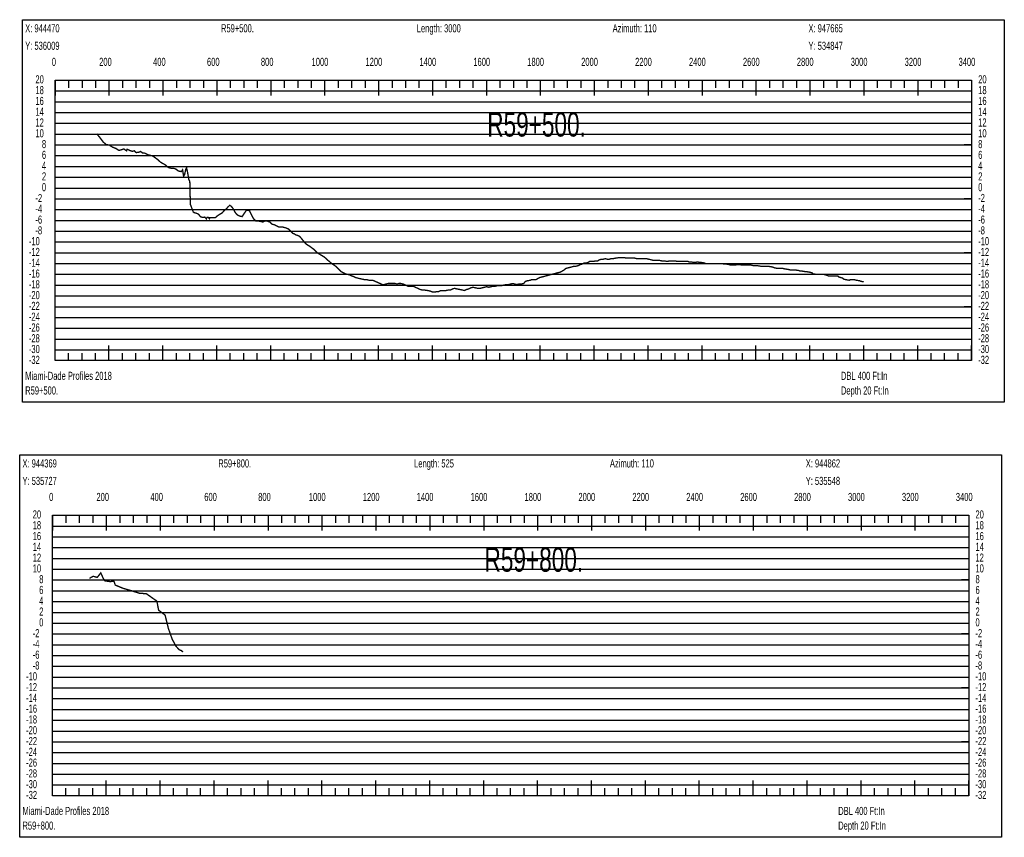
# Model space of a CAD drawing. Header units: inches. Extents: x 471865 to 538526, y 1054316 to 1102451.
# Tile 38 of 114: x 502729 to 506381, y 1075210 to 1078241. Entities that reach past the tile are written whole.
import ezdxf

# ---------------------------------------------------------------- set-up
doc = ezdxf.new("R2010")
doc.units = ezdxf.units.IN
doc.header["$MEASUREMENT"] = 0
for name, color, linetype in [('LABELS', 7, 'Continuous'), ('X_Gr1', 7, 'Continuous'), ('XSECTION', 7, 'Continuous')]:
    doc.layers.add(name, color=color, linetype=linetype)
doc.styles.get("Standard").update_dxf_attribs({"font": 'arial.ttf'})

msp = doc.modelspace()

# ---------------------------------------------------------------- linework, layer by layer
at = {"layer": 'X_Gr1', "color": 6, "linetype": 'Continuous', "lineweight": 18, "true_color": 0xff00ff, "transparency": 33554687, "const_width": 5}
for points in [[(503014.5, 1077817.9), (503014.5, 1077817.9), (503025.2, 1077805.4), (503038.4, 1077787.8), (503048.9, 1077778.5), (503060.7, 1077776.4), (503073.7, 1077768.3), (503085.8, 1077763.7), (503096.5, 1077756.6), (503107.3, 1077759.3), (503115, 1077762.1), (503123.9, 1077756), (503123.9, 1077756.5), (503125.1, 1077756.3), (503125.1, 1077756.8), (503127.2, 1077760.9), (503138.5, 1077755.8), (503146.2, 1077753.3), (503153.7, 1077755), (503160.9, 1077748.5), (503169.6, 1077749.5), (503177.1, 1077752.6), (503184.5, 1077747), (503192.3, 1077746.3), (503204, 1077740.5), (503215.2, 1077737.8), (503222.4, 1077735.5), (503232.9, 1077728.1), (503240, 1077723.1), (503251.2, 1077712.8), (503258.2, 1077708.8), (503268.6, 1077703), (503279.4, 1077693.5), (503289.3, 1077690.5), (503299.5, 1077690.4), (503307.5, 1077687.6), (503316.7, 1077680.6), (503323.4, 1077678.8), (503328.5, 1077678), (503332.9, 1077684.6), (503336.7, 1077660.7), (503340.2, 1077666.7), (503344.8, 1077686.5), (503347.6, 1077692.4), (503351.1, 1077676.9), (503356, 1077649.4), (503359.7, 1077640.8), (503361.7, 1077556.7), (503372.8, 1077527.8), (503376.4, 1077525.6), (503382.7, 1077523.9), (503391, 1077521), (503399.7, 1077510.5), (503407.9, 1077507.9), (503415.4, 1077509.3), (503421.3, 1077502.8), (503423.6, 1077507.9), (503428.6, 1077507.8), (503432.8, 1077503.7), (503433.7, 1077507.7), (503438.7, 1077507.6), (503443.9, 1077507.5), (503449.1, 1077507.3), (503454.4, 1077507.1), (503460.8, 1077513.1), (503466.8, 1077517.1), (503473.1, 1077521.1), (503480, 1077525.1), (503487.2, 1077533.1), (503494.5, 1077539.1), (503501.5, 1077547.1), (503508, 1077553.1), (503513.9, 1077549.1), (503520.2, 1077541.1), (503527.6, 1077527.1), (503536, 1077517.1), (503544.8, 1077513.1), (503553.6, 1077511.1), (503561.7, 1077523.1), (503568.6, 1077533.1), (503574.7, 1077535.1), (503581.2, 1077533.1), (503588.6, 1077517.1), (503596.3, 1077503.1), (503604.2, 1077495.1), (503612.6, 1077495.1), (503621.7, 1077493.1), (503630.7, 1077491.1), (503638.5, 1077495.1), (503644.7, 1077495.1), (503650.4, 1077493.1), (503656.7, 1077491.1), (503664.3, 1077483.1), (503672.7, 1077481.1), (503681, 1077477.1), (503688.8, 1077473.1), (503695.4, 1077473.1), (503701.8, 1077473.1), (503708.9, 1077471.1), (503716.9, 1077469.1), (503725.6, 1077465.1), (503734.1, 1077457.1), (503741.5, 1077449.1), (503747.6, 1077447.1), (503753.3, 1077443.1), (503760, 1077441.1), (503767.8, 1077437.1), (503776.2, 1077427.1), (503784.2, 1077417.1), (503791.3, 1077409.1), (503797.8, 1077405.1), (503804.6, 1077401.1), (503812.5, 1077395.1), (503820.7, 1077389.1), (503828.5, 1077381.1), (503835.6, 1077375.1), (503842.1, 1077371.1), (503848.7, 1077367.1), (503855.9, 1077363.1), (503863.6, 1077357.1), (503871.7, 1077349.1), (503879.3, 1077343.1), (503885.9, 1077337.1), (503891.8, 1077333.1), (503898.2, 1077329.1), (503905.4, 1077323.1), (503913.4, 1077315.1), (503921.4, 1077307.1), (503928.9, 1077303.1), (503936.3, 1077299.1), (503944, 1077297.1), (503951.9, 1077295.1), (503959.9, 1077291.1), (503967.5, 1077289.1), (503975, 1077285.1), (503982.7, 1077283.1), (503990.9, 1077281.1), (503999.8, 1077279.1), (504008.9, 1077277.1), (504017.3, 1077277.1), (504024.6, 1077275.1), (504031.2, 1077275.1), (504038.4, 1077275.1), (504047.1, 1077271.1), (504056.4, 1077267.1), (504065.4, 1077263.1), (504073.4, 1077259.1), (504080.5, 1077259.1), (504087.2, 1077261.1), (504095, 1077263.1), (504104.2, 1077263.1), (504113.3, 1077263.1), (504121.4, 1077263.1), (504128.3, 1077261.1), (504134.7, 1077263.1), (504142.1, 1077263.1), (504151, 1077261.1), (504160.2, 1077257.1), (504168.3, 1077253.1), (504174.7, 1077253.1), (504180.6, 1077253.1), (504187.7, 1077253.1), (504196.5, 1077249.1), (504205.7, 1077245.1), (504213.9, 1077241.1), (504221, 1077239.1), (504227.3, 1077239.1), (504242.1, 1077237.1), (504251.4, 1077235.1), (504260.8, 1077231.1), (504268.9, 1077231.1), (504275.6, 1077233.1), (504282.5, 1077233.1), (504290.8, 1077237.1), (504300.5, 1077237.1), (504310.4, 1077237.1), (504319.6, 1077239.1), (504327.5, 1077239.1), (504334.4, 1077243.1), (504341.6, 1077245.1), (504350.3, 1077243.1), (504360, 1077241.1), (504369.7, 1077239.1), (504378.8, 1077237.1), (504387.1, 1077241.1), (504394.6, 1077243.1), (504402, 1077247.1), (504410.3, 1077249.1), (504419.2, 1077247.1), (504428.2, 1077245.1), (504436.6, 1077245.1), (504444.7, 1077247.1), (504452.9, 1077249.1), (504460.9, 1077251.1), (504469, 1077249.1), (504476.9, 1077251.1), (504485.2, 1077253.1), (504493.4, 1077253.1), (504501.2, 1077255.1), (504508.7, 1077255.1), (504516.2, 1077255.1), (504524.4, 1077257.1), (504533.1, 1077259.1), (504541.7, 1077259.1), (504550, 1077261.1), (504557.5, 1077263.1), (504572.7, 1077259.1), (504581, 1077261.1), (504589.9, 1077261.1), (504598.1, 1077263.1), (504605.1, 1077271.1), (504611.8, 1077273.1), (504623.1, 1077275.1), (504627.3, 1077277.1), (504635.4, 1077277.1), (504643, 1077277.1), (504650.2, 1077281.1), (504657.6, 1077285.1), (504665.3, 1077287.1), (504673, 1077289.1), (504680.5, 1077291.1), (504687.8, 1077293.1), (504695.2, 1077295.1), (504703, 1077297.1), (504710.4, 1077299.1), (504717.8, 1077301.1), (504725.4, 1077303.1), (504733.3, 1077305.1), (504741, 1077309.1), (504747.9, 1077313.1), (504754.9, 1077319.1), (504762.7, 1077321.1), (504770.7, 1077323.1), (504778.4, 1077325.1), (504785.6, 1077327.1), (504792.7, 1077327.1), (504799.9, 1077329.1), (504807.4, 1077333.1), (504815.2, 1077335.1), (504822.9, 1077339.1), (504830, 1077339.1), (504836.6, 1077341.1), (504843.2, 1077345.1), (504850.4, 1077345.1), (504858, 1077345.1), (504865.7, 1077347.1), (504872.9, 1077347.1), (504879.7, 1077351.1), (504886.4, 1077353.1), (504893.4, 1077353.1), (504900.9, 1077355.1), (504908.6, 1077353.1), (504915.6, 1077353.1), (504922.3, 1077355.1), (504929, 1077355.1), (504939.5, 1077357.1), (504943, 1077357.1), (504949.9, 1077359.1), (504956.9, 1077359.1), (504964.4, 1077359.1), (504972, 1077359.1), (504979.3, 1077357.1), (504986.2, 1077357.1), (504993.5, 1077357.1), (505001.4, 1077357.1), (505009.9, 1077357.1), (505018, 1077355.1), (505025.1, 1077355.1), (505031.6, 1077355.1), (505038.5, 1077355.1), (505050.3, 1077355.1), (505054.4, 1077355.1), (505062.5, 1077353.1), (505070.6, 1077351.1), (505078.2, 1077349.1), (505088.7, 1077349.1), (505092.5, 1077349.1), (505100.5, 1077349.1), (505109.4, 1077347.1), (505118.1, 1077347.1), (505129.4, 1077345.1), (505132.9, 1077345.1), (505140.1, 1077347.1), (505148.2, 1077347.1), (505156.5, 1077347.1), (505168.4, 1077345.1), (505172.2, 1077345.1), (505179.5, 1077345.1), (505186.9, 1077345.1), (505194.7, 1077345.1), (505207.1, 1077345.1), (505211.2, 1077343.1), (505218.9, 1077343.1), (505230, 1077341.1), (505233.6, 1077341.1), (505244.7, 1077343.1), (505248.8, 1077341.1), (505257, 1077341.1), (505268.9, 1077339.1), (505272.7, 1077337.1), (505283.8, 1077337.1), (505287.7, 1077337.1), (505295.7, 1077337.1), (505307.6, 1077337.1), (505311.5, 1077337.1), (505322.5, 1077337.1), (505326.2, 1077337.1), (505333.8, 1077337.1), (505341.7, 1077335.1), (505349.4, 1077335.1), (505361.3, 1077333.1), (505365.2, 1077331.1), (505372.4, 1077331.1), (505383.4, 1077331.1), (505387.5, 1077333.1), (505400.1, 1077333.1), (505407.8, 1077331.1), (505411.3, 1077331.1), (505421.7, 1077331.1), (505425.6, 1077331.1), (505438.4, 1077331.1), (505442.7, 1077331.1), (505450.5, 1077329.1), (505461.7, 1077329.1), (505465.6, 1077329.1), (505477.4, 1077327.1), (505485.1, 1077327.1), (505488.9, 1077327.1), (505500.2, 1077327.1), (505504.2, 1077327.1), (505516.3, 1077325.1), (505524.4, 1077323.1), (505528.3, 1077321.1), (505539.9, 1077319.1), (505543.6, 1077319.1), (505555, 1077319.1), (505559.1, 1077319.1), (505567.5, 1077317.1), (505580, 1077315.1), (505587.7, 1077313.1), (505591.4, 1077313.1), (505602.9, 1077313.1), (505607, 1077313.1), (505619.5, 1077311.1), (505623.5, 1077309.1), (505631.2, 1077309.1), (505642.5, 1077307.1), (505646.4, 1077307.1), (505658.4, 1077305.1), (505666.9, 1077303.1), (505671.3, 1077299.1), (505683.8, 1077297.1), (505687.6, 1077297.1), (505698.8, 1077297.1), (505702.8, 1077297.1), (505710.9, 1077297.1), (505724.1, 1077293.1), (505728.5, 1077291.1), (505740.8, 1077291.1), (505744.5, 1077291.1), (505751.6, 1077291.1), (505763.5, 1077291.1), (505767.8, 1077287.1), (505781.3, 1077283.1), (505785.8, 1077279.1), (505794.3, 1077277.1), (505805.9, 1077275.1), (505809.5, 1077277.1), (505820.8, 1077277.1), (505824.8, 1077277.1), (505833.2, 1077275.1), (505845.4, 1077273.1), (505849.2, 1077271.1), (505859.9, 1077269.2)], [(502987.4, 1076170), (502987.4, 1076170), (503001.2, 1076177.6), (503016.5, 1076173.6), (503029.4, 1076190.3), (503039.9, 1076167.1), (503045.1, 1076160.7), (503064.6, 1076157.9), (503078.1, 1076159.5), (503083.4, 1076144.9), (503113, 1076132.7), (503140.3, 1076124.9), (503172.4, 1076114.9), (503198.5, 1076112.9), (503237.5, 1076085.5), (503244.1, 1076051.8), (503268.1, 1076033.6), (503280.1, 1075984.5), (503294.2, 1075944.8), (503307.8, 1075919), (503319.8, 1075905.9), (503329.1, 1075901.5), (503334.7, 1075897)]]:
    msp.add_lwpolyline(points, dxfattribs=at)
at = {"layer": 'XSECTION', "color": 18, "linetype": 'Continuous', "true_color": 0x000000}
for points in [[(502738.7, 1078241.1), (506381.1, 1078241.1), (506381.1, 1076823.1), (502738.7, 1076823.1), (502738.7, 1078241.1)], [(502859.9, 1078017.1), (506259.9, 1078017.1), (506259.9, 1076977.1), (502859.9, 1076977.1), (502859.9, 1078017.1)], [(502859.9, 1078017.1), (502859.9, 1077960.7)], [(502859.9, 1078017.1), (502859.9, 1077960.7)], [(502859.9, 1078017.1), (502859.9, 1077989.1)], [(502859.9, 1078017.1), (502859.9, 1077989.1)], [(502909.9, 1078017.1), (502909.9, 1077989.1)], [(502959.9, 1078017.1), (502959.9, 1077989.1)], [(503009.9, 1078017.1), (503009.9, 1077989.1)], [(503059.9, 1078017.1), (503059.9, 1077960.7)], [(503059.9, 1078017.1), (503059.9, 1077989.1)], [(503109.9, 1078017.1), (503109.9, 1077989.1)], [(503159.9, 1078017.1), (503159.9, 1077989.1)], [(503209.9, 1078017.1), (503209.9, 1077989.1)], [(503259.9, 1078017.1), (503259.9, 1077960.7)], [(503259.9, 1078017.1), (503259.9, 1077989.1)], [(503309.9, 1078017.1), (503309.9, 1077989.1)], [(503359.9, 1078017.1), (503359.9, 1077989.1)], [(503409.9, 1078017.1), (503409.9, 1077989.1)], [(503459.9, 1078017.1), (503459.9, 1077960.7)], [(503459.9, 1078017.1), (503459.9, 1077989.1)], [(503509.9, 1078017.1), (503509.9, 1077989.1)], [(503559.9, 1078017.1), (503559.9, 1077989.1)], [(503609.9, 1078017.1), (503609.9, 1077989.1)], [(503659.9, 1078017.1), (503659.9, 1077960.7)], [(503659.9, 1078017.1), (503659.9, 1077989.1)], [(503709.9, 1078017.1), (503709.9, 1077989.1)], [(503759.9, 1078017.1), (503759.9, 1077989.1)], [(503809.9, 1078017.1), (503809.9, 1077989.1)], [(503859.9, 1078017.1), (503859.9, 1077960.7)], [(503859.9, 1078017.1), (503859.9, 1077989.1)], [(503909.9, 1078017.1), (503909.9, 1077989.1)], [(503959.9, 1078017.1), (503959.9, 1077989.1)], [(504009.9, 1078017.1), (504009.9, 1077989.1)], [(504059.9, 1078017.1), (504059.9, 1077960.7)], [(504059.9, 1078017.1), (504059.9, 1077989.1)], [(504109.9, 1078017.1), (504109.9, 1077989.1)], [(504159.9, 1078017.1), (504159.9, 1077989.1)], [(504209.9, 1078017.1), (504209.9, 1077989.1)], [(504259.9, 1078017.1), (504259.9, 1077960.7)], [(504259.9, 1078017.1), (504259.9, 1077989.1)], [(504309.9, 1078017.1), (504309.9, 1077989.1)], [(504359.9, 1078017.1), (504359.9, 1077989.1)], [(504409.9, 1078017.1), (504409.9, 1077989.1)], [(504459.9, 1078017.1), (504459.9, 1077960.7)], [(504459.9, 1078017.1), (504459.9, 1077989.1)], [(504509.9, 1078017.1), (504509.9, 1077989.1)], [(504559.9, 1078017.1), (504559.9, 1077989.1)], [(504609.9, 1078017.1), (504609.9, 1077989.1)], [(504659.9, 1078017.1), (504659.9, 1077960.7)], [(504659.9, 1078017.1), (504659.9, 1077989.1)], [(504709.9, 1078017.1), (504709.9, 1077989.1)], [(504759.9, 1078017.1), (504759.9, 1077989.1)], [(504809.9, 1078017.1), (504809.9, 1077989.1)], [(504859.9, 1078017.1), (504859.9, 1077960.7)], [(504859.9, 1078017.1), (504859.9, 1077989.1)], [(504909.9, 1078017.1), (504909.9, 1077989.1)], [(504959.9, 1078017.1), (504959.9, 1077989.1)], [(505009.9, 1078017.1), (505009.9, 1077989.1)], [(505059.9, 1078017.1), (505059.9, 1077960.7)], [(505059.9, 1078017.1), (505059.9, 1077989.1)], [(505109.9, 1078017.1), (505109.9, 1077989.1)], [(505159.9, 1078017.1), (505159.9, 1077989.1)], [(505209.9, 1078017.1), (505209.9, 1077989.1)], [(505259.9, 1078017.1), (505259.9, 1077960.7)], [(505259.9, 1078017.1), (505259.9, 1077989.1)], [(505309.9, 1078017.1), (505309.9, 1077989.1)], [(505359.9, 1078017.1), (505359.9, 1077989.1)], [(505409.9, 1078017.1), (505409.9, 1077989.1)], [(505459.9, 1078017.1), (505459.9, 1077960.7)], [(505459.9, 1078017.1), (505459.9, 1077989.1)], [(505509.9, 1078017.1), (505509.9, 1077989.1)], [(505559.9, 1078017.1), (505559.9, 1077989.1)], [(505609.9, 1078017.1), (505609.9, 1077989.1)], [(505659.9, 1078017.1), (505659.9, 1077960.7)], [(505659.9, 1078017.1), (505659.9, 1077989.1)], [(505709.9, 1078017.1), (505709.9, 1077989.1)], [(505759.9, 1078017.1), (505759.9, 1077989.1)], [(505809.9, 1078017.1), (505809.9, 1077989.1)], [(505859.9, 1078017.1), (505859.9, 1077960.7)], [(505859.9, 1078017.1), (505859.9, 1077989.1)], [(505909.9, 1078017.1), (505909.9, 1077989.1)], [(505959.9, 1078017.1), (505959.9, 1077989.1)], [(506009.9, 1078017.1), (506009.9, 1077989.1)], [(506059.9, 1078017.1), (506059.9, 1077960.7)], [(506059.9, 1078017.1), (506059.9, 1077989.1)], [(506109.9, 1078017.1), (506109.9, 1077989.1)], [(506159.9, 1078017.1), (506159.9, 1077989.1)], [(506209.9, 1078017.1), (506209.9, 1077989.1)], [(506259.9, 1078017.1), (506259.9, 1077960.7)], [(506259.9, 1078017.1), (506259.9, 1077989.1)], [(502859.9, 1077777.1), (502887.9, 1077777.1)], [(506259.9, 1077777.1), (506231.9, 1077777.1)], [(502859.9, 1077577.1), (502887.9, 1077577.1)], [(506259.9, 1077577.1), (506231.9, 1077577.1)], [(502859.9, 1077377.1), (502887.9, 1077377.1)], [(506259.9, 1077377.1), (506231.9, 1077377.1)], [(502859.9, 1077177.1), (502887.9, 1077177.1)], [(506259.9, 1077177.1), (506231.9, 1077177.1)], [(502859.9, 1076977.1), (502859.9, 1077033.5)], [(502859.9, 1076977.1), (502859.9, 1077033.5)], [(503059.9, 1076977.1), (503059.9, 1077033.5)], [(503259.9, 1076977.1), (503259.9, 1077033.5)], [(503459.9, 1076977.1), (503459.9, 1077033.5)], [(503659.9, 1076977.1), (503659.9, 1077033.5)], [(503859.9, 1076977.1), (503859.9, 1077033.5)], [(504059.9, 1076977.1), (504059.9, 1077033.5)], [(504259.9, 1076977.1), (504259.9, 1077033.5)], [(504459.9, 1076977.1), (504459.9, 1077033.5)], [(504659.9, 1076977.1), (504659.9, 1077033.5)], [(504859.9, 1076977.1), (504859.9, 1077033.5)], [(505059.9, 1076977.1), (505059.9, 1077033.5)], [(505259.9, 1076977.1), (505259.9, 1077033.5)], [(505459.9, 1076977.1), (505459.9, 1077033.5)], [(505659.9, 1076977.1), (505659.9, 1077033.5)], [(505859.9, 1076977.1), (505859.9, 1077033.5)], [(506059.9, 1076977.1), (506059.9, 1077033.5)], [(506259.9, 1076977.1), (506259.9, 1077033.5)], [(502859.9, 1076977.1), (502859.9, 1077005.1)], [(502859.9, 1076977.1), (502859.9, 1077005.1)], [(502909.9, 1076977.1), (502909.9, 1077005.1)], [(502959.9, 1076977.1), (502959.9, 1077005.1)], [(503009.9, 1076977.1), (503009.9, 1077005.1)], [(503059.9, 1076977.1), (503059.9, 1077005.1)], [(503109.9, 1076977.1), (503109.9, 1077005.1)], [(503159.9, 1076977.1), (503159.9, 1077005.1)], [(503209.9, 1076977.1), (503209.9, 1077005.1)], [(503259.9, 1076977.1), (503259.9, 1077005.1)], [(503309.9, 1076977.1), (503309.9, 1077005.1)], [(503359.9, 1076977.1), (503359.9, 1077005.1)], [(503409.9, 1076977.1), (503409.9, 1077005.1)], [(503459.9, 1076977.1), (503459.9, 1077005.1)], [(503509.9, 1076977.1), (503509.9, 1077005.1)], [(503559.9, 1076977.1), (503559.9, 1077005.1)], [(503609.9, 1076977.1), (503609.9, 1077005.1)], [(503659.9, 1076977.1), (503659.9, 1077005.1)], [(503709.9, 1076977.1), (503709.9, 1077005.1)], [(503759.9, 1076977.1), (503759.9, 1077005.1)], [(503809.9, 1076977.1), (503809.9, 1077005.1)], [(503859.9, 1076977.1), (503859.9, 1077005.1)], [(503909.9, 1076977.1), (503909.9, 1077005.1)], [(503959.9, 1076977.1), (503959.9, 1077005.1)], [(504009.9, 1076977.1), (504009.9, 1077005.1)], [(504059.9, 1076977.1), (504059.9, 1077005.1)], [(504109.9, 1076977.1), (504109.9, 1077005.1)], [(504159.9, 1076977.1), (504159.9, 1077005.1)], [(504209.9, 1076977.1), (504209.9, 1077005.1)], [(504259.9, 1076977.1), (504259.9, 1077005.1)], [(504309.9, 1076977.1), (504309.9, 1077005.1)], [(504359.9, 1076977.1), (504359.9, 1077005.1)], [(504409.9, 1076977.1), (504409.9, 1077005.1)], [(504459.9, 1076977.1), (504459.9, 1077005.1)], [(504509.9, 1076977.1), (504509.9, 1077005.1)], [(504559.9, 1076977.1), (504559.9, 1077005.1)], [(504609.9, 1076977.1), (504609.9, 1077005.1)], [(504659.9, 1076977.1), (504659.9, 1077005.1)], [(504709.9, 1076977.1), (504709.9, 1077005.1)], [(504759.9, 1076977.1), (504759.9, 1077005.1)], [(504809.9, 1076977.1), (504809.9, 1077005.1)], [(504859.9, 1076977.1), (504859.9, 1077005.1)], [(504909.9, 1076977.1), (504909.9, 1077005.1)], [(504959.9, 1076977.1), (504959.9, 1077005.1)], [(505009.9, 1076977.1), (505009.9, 1077005.1)], [(505059.9, 1076977.1), (505059.9, 1077005.1)], [(505109.9, 1076977.1), (505109.9, 1077005.1)], [(505159.9, 1076977.1), (505159.9, 1077005.1)], [(505209.9, 1076977.1), (505209.9, 1077005.1)], [(505259.9, 1076977.1), (505259.9, 1077005.1)], [(505309.9, 1076977.1), (505309.9, 1077005.1)], [(505359.9, 1076977.1), (505359.9, 1077005.1)], [(505409.9, 1076977.1), (505409.9, 1077005.1)], [(505459.9, 1076977.1), (505459.9, 1077005.1)], [(505509.9, 1076977.1), (505509.9, 1077005.1)], [(505559.9, 1076977.1), (505559.9, 1077005.1)], [(505609.9, 1076977.1), (505609.9, 1077005.1)], [(505659.9, 1076977.1), (505659.9, 1077005.1)], [(505709.9, 1076977.1), (505709.9, 1077005.1)], [(505759.9, 1076977.1), (505759.9, 1077005.1)], [(505809.9, 1076977.1), (505809.9, 1077005.1)], [(505859.9, 1076977.1), (505859.9, 1077005.1)], [(505909.9, 1076977.1), (505909.9, 1077005.1)], [(505959.9, 1076977.1), (505959.9, 1077005.1)], [(506009.9, 1076977.1), (506009.9, 1077005.1)], [(506059.9, 1076977.1), (506059.9, 1077005.1)], [(506109.9, 1076977.1), (506109.9, 1077005.1)], [(506159.9, 1076977.1), (506159.9, 1077005.1)], [(506209.9, 1076977.1), (506209.9, 1077005.1)], [(506259.9, 1076977.1), (506259.9, 1077005.1)], [(502728.6, 1076627.9), (506371, 1076627.9), (506371, 1075209.9), (502728.6, 1075209.9), (502728.6, 1076627.9)], [(502849.8, 1076403.9), (506249.8, 1076403.9), (506249.8, 1075363.9), (502849.8, 1075363.9), (502849.8, 1076403.9)], [(502849.8, 1076403.9), (502849.8, 1076347.5)], [(502849.8, 1076403.9), (502849.8, 1076347.5)], [(502849.8, 1076403.9), (502849.8, 1076375.9)], [(502849.8, 1076403.9), (502849.8, 1076375.9)], [(502899.8, 1076403.9), (502899.8, 1076375.9)], [(502949.8, 1076403.9), (502949.8, 1076375.9)], [(502999.8, 1076403.9), (502999.8, 1076375.9)], [(503049.8, 1076403.9), (503049.8, 1076347.5)], [(503049.8, 1076403.9), (503049.8, 1076375.9)], [(503099.8, 1076403.9), (503099.8, 1076375.9)], [(503149.8, 1076403.9), (503149.8, 1076375.9)], [(503199.8, 1076403.9), (503199.8, 1076375.9)], [(503249.8, 1076403.9), (503249.8, 1076347.5)], [(503249.8, 1076403.9), (503249.8, 1076375.9)], [(503299.8, 1076403.9), (503299.8, 1076375.9)], [(503349.8, 1076403.9), (503349.8, 1076375.9)], [(503399.8, 1076403.9), (503399.8, 1076375.9)], [(503449.8, 1076403.9), (503449.8, 1076347.5)], [(503449.8, 1076403.9), (503449.8, 1076375.9)], [(503499.8, 1076403.9), (503499.8, 1076375.9)], [(503549.8, 1076403.9), (503549.8, 1076375.9)], [(503599.8, 1076403.9), (503599.8, 1076375.9)], [(503649.8, 1076403.9), (503649.8, 1076347.5)], [(503649.8, 1076403.9), (503649.8, 1076375.9)], [(503699.8, 1076403.9), (503699.8, 1076375.9)], [(503749.8, 1076403.9), (503749.8, 1076375.9)], [(503799.8, 1076403.9), (503799.8, 1076375.9)], [(503849.8, 1076403.9), (503849.8, 1076347.5)], [(503849.8, 1076403.9), (503849.8, 1076375.9)], [(503899.8, 1076403.9), (503899.8, 1076375.9)], [(503949.8, 1076403.9), (503949.8, 1076375.9)], [(503999.8, 1076403.9), (503999.8, 1076375.9)], [(504049.8, 1076403.9), (504049.8, 1076347.5)], [(504049.8, 1076403.9), (504049.8, 1076375.9)], [(504099.8, 1076403.9), (504099.8, 1076375.9)], [(504149.8, 1076403.9), (504149.8, 1076375.9)], [(504199.8, 1076403.9), (504199.8, 1076375.9)], [(504249.8, 1076403.9), (504249.8, 1076347.5)], [(504249.8, 1076403.9), (504249.8, 1076375.9)], [(504299.8, 1076403.9), (504299.8, 1076375.9)], [(504349.8, 1076403.9), (504349.8, 1076375.9)], [(504399.8, 1076403.9), (504399.8, 1076375.9)], [(504449.8, 1076403.9), (504449.8, 1076347.5)], [(504449.8, 1076403.9), (504449.8, 1076375.9)], [(504499.8, 1076403.9), (504499.8, 1076375.9)], [(504549.8, 1076403.9), (504549.8, 1076375.9)], [(504599.8, 1076403.9), (504599.8, 1076375.9)], [(504649.8, 1076403.9), (504649.8, 1076347.5)], [(504649.8, 1076403.9), (504649.8, 1076375.9)], [(504699.8, 1076403.9), (504699.8, 1076375.9)], [(504749.8, 1076403.9), (504749.8, 1076375.9)], [(504799.8, 1076403.9), (504799.8, 1076375.9)], [(504849.8, 1076403.9), (504849.8, 1076347.5)], [(504849.8, 1076403.9), (504849.8, 1076375.9)], [(504899.8, 1076403.9), (504899.8, 1076375.9)], [(504949.8, 1076403.9), (504949.8, 1076375.9)], [(504999.8, 1076403.9), (504999.8, 1076375.9)], [(505049.8, 1076403.9), (505049.8, 1076347.5)], [(505049.8, 1076403.9), (505049.8, 1076375.9)], [(505099.8, 1076403.9), (505099.8, 1076375.9)], [(505149.8, 1076403.9), (505149.8, 1076375.9)], [(505199.8, 1076403.9), (505199.8, 1076375.9)], [(505249.8, 1076403.9), (505249.8, 1076347.5)], [(505249.8, 1076403.9), (505249.8, 1076375.9)], [(505299.8, 1076403.9), (505299.8, 1076375.9)], [(505349.8, 1076403.9), (505349.8, 1076375.9)], [(505399.8, 1076403.9), (505399.8, 1076375.9)], [(505449.8, 1076403.9), (505449.8, 1076347.5)], [(505449.8, 1076403.9), (505449.8, 1076375.9)], [(505499.8, 1076403.9), (505499.8, 1076375.9)], [(505549.8, 1076403.9), (505549.8, 1076375.9)], [(505599.8, 1076403.9), (505599.8, 1076375.9)], [(505649.8, 1076403.9), (505649.8, 1076347.5)], [(505649.8, 1076403.9), (505649.8, 1076375.9)], [(505699.8, 1076403.9), (505699.8, 1076375.9)], [(505749.8, 1076403.9), (505749.8, 1076375.9)], [(505799.8, 1076403.9), (505799.8, 1076375.9)], [(505849.8, 1076403.9), (505849.8, 1076347.5)], [(505849.8, 1076403.9), (505849.8, 1076375.9)], [(505899.8, 1076403.9), (505899.8, 1076375.9)], [(505949.8, 1076403.9), (505949.8, 1076375.9)], [(505999.8, 1076403.9), (505999.8, 1076375.9)], [(506049.8, 1076403.9), (506049.8, 1076347.5)], [(506049.8, 1076403.9), (506049.8, 1076375.9)], [(506099.8, 1076403.9), (506099.8, 1076375.9)], [(506149.8, 1076403.9), (506149.8, 1076375.9)], [(506199.8, 1076403.9), (506199.8, 1076375.9)], [(506249.8, 1076403.9), (506249.8, 1076347.5)], [(506249.8, 1076403.9), (506249.8, 1076375.9)], [(502849.8, 1076163.9), (502877.8, 1076163.9)], [(506249.8, 1076163.9), (506221.8, 1076163.9)], [(502849.8, 1075963.9), (502877.8, 1075963.9)], [(506249.8, 1075963.9), (506221.8, 1075963.9)], [(502849.8, 1075763.9), (502877.8, 1075763.9)], [(506249.8, 1075763.9), (506221.8, 1075763.9)], [(502849.8, 1075563.9), (502877.8, 1075563.9)], [(506249.8, 1075563.9), (506221.8, 1075563.9)], [(502849.8, 1075363.9), (502849.8, 1075420.3)], [(502849.8, 1075363.9), (502849.8, 1075420.3)], [(503049.8, 1075363.9), (503049.8, 1075420.3)], [(503249.8, 1075363.9), (503249.8, 1075420.3)], [(503449.8, 1075363.9), (503449.8, 1075420.3)], [(503649.8, 1075363.9), (503649.8, 1075420.3)], [(503849.8, 1075363.9), (503849.8, 1075420.3)], [(504049.8, 1075363.9), (504049.8, 1075420.3)], [(504249.8, 1075363.9), (504249.8, 1075420.3)], [(504449.8, 1075363.9), (504449.8, 1075420.3)], [(504649.8, 1075363.9), (504649.8, 1075420.3)], [(504849.8, 1075363.9), (504849.8, 1075420.3)], [(505049.8, 1075363.9), (505049.8, 1075420.3)], [(505249.8, 1075363.9), (505249.8, 1075420.3)], [(505449.8, 1075363.9), (505449.8, 1075420.3)], [(505649.8, 1075363.9), (505649.8, 1075420.3)], [(505849.8, 1075363.9), (505849.8, 1075420.3)], [(506049.8, 1075363.9), (506049.8, 1075420.3)], [(506249.8, 1075363.9), (506249.8, 1075420.3)], [(502849.8, 1075363.9), (502849.8, 1075391.9)], [(502849.8, 1075363.9), (502849.8, 1075391.9)], [(502899.8, 1075363.9), (502899.8, 1075391.9)], [(502949.8, 1075363.9), (502949.8, 1075391.9)], [(502999.8, 1075363.9), (502999.8, 1075391.9)], [(503049.8, 1075363.9), (503049.8, 1075391.9)], [(503099.8, 1075363.9), (503099.8, 1075391.9)], [(503149.8, 1075363.9), (503149.8, 1075391.9)], [(503199.8, 1075363.9), (503199.8, 1075391.9)], [(503249.8, 1075363.9), (503249.8, 1075391.9)], [(503299.8, 1075363.9), (503299.8, 1075391.9)], [(503349.8, 1075363.9), (503349.8, 1075391.9)], [(503399.8, 1075363.9), (503399.8, 1075391.9)], [(503449.8, 1075363.9), (503449.8, 1075391.9)], [(503499.8, 1075363.9), (503499.8, 1075391.9)], [(503549.8, 1075363.9), (503549.8, 1075391.9)], [(503599.8, 1075363.9), (503599.8, 1075391.9)], [(503649.8, 1075363.9), (503649.8, 1075391.9)], [(503699.8, 1075363.9), (503699.8, 1075391.9)], [(503749.8, 1075363.9), (503749.8, 1075391.9)], [(503799.8, 1075363.9), (503799.8, 1075391.9)], [(503849.8, 1075363.9), (503849.8, 1075391.9)], [(503899.8, 1075363.9), (503899.8, 1075391.9)], [(503949.8, 1075363.9), (503949.8, 1075391.9)], [(503999.8, 1075363.9), (503999.8, 1075391.9)], [(504049.8, 1075363.9), (504049.8, 1075391.9)], [(504099.8, 1075363.9), (504099.8, 1075391.9)], [(504149.8, 1075363.9), (504149.8, 1075391.9)], [(504199.8, 1075363.9), (504199.8, 1075391.9)], [(504249.8, 1075363.9), (504249.8, 1075391.9)], [(504299.8, 1075363.9), (504299.8, 1075391.9)], [(504349.8, 1075363.9), (504349.8, 1075391.9)], [(504399.8, 1075363.9), (504399.8, 1075391.9)], [(504449.8, 1075363.9), (504449.8, 1075391.9)], [(504499.8, 1075363.9), (504499.8, 1075391.9)], [(504549.8, 1075363.9), (504549.8, 1075391.9)], [(504599.8, 1075363.9), (504599.8, 1075391.9)], [(504649.8, 1075363.9), (504649.8, 1075391.9)], [(504699.8, 1075363.9), (504699.8, 1075391.9)], [(504749.8, 1075363.9), (504749.8, 1075391.9)], [(504799.8, 1075363.9), (504799.8, 1075391.9)], [(504849.8, 1075363.9), (504849.8, 1075391.9)], [(504899.8, 1075363.9), (504899.8, 1075391.9)], [(504949.8, 1075363.9), (504949.8, 1075391.9)], [(504999.8, 1075363.9), (504999.8, 1075391.9)], [(505049.8, 1075363.9), (505049.8, 1075391.9)], [(505099.8, 1075363.9), (505099.8, 1075391.9)], [(505149.8, 1075363.9), (505149.8, 1075391.9)], [(505199.8, 1075363.9), (505199.8, 1075391.9)], [(505249.8, 1075363.9), (505249.8, 1075391.9)], [(505299.8, 1075363.9), (505299.8, 1075391.9)], [(505349.8, 1075363.9), (505349.8, 1075391.9)], [(505399.8, 1075363.9), (505399.8, 1075391.9)], [(505449.8, 1075363.9), (505449.8, 1075391.9)], [(505499.8, 1075363.9), (505499.8, 1075391.9)], [(505549.8, 1075363.9), (505549.8, 1075391.9)], [(505599.8, 1075363.9), (505599.8, 1075391.9)], [(505649.8, 1075363.9), (505649.8, 1075391.9)], [(505699.8, 1075363.9), (505699.8, 1075391.9)], [(505749.8, 1075363.9), (505749.8, 1075391.9)], [(505799.8, 1075363.9), (505799.8, 1075391.9)], [(505849.8, 1075363.9), (505849.8, 1075391.9)], [(505899.8, 1075363.9), (505899.8, 1075391.9)], [(505949.8, 1075363.9), (505949.8, 1075391.9)], [(505999.8, 1075363.9), (505999.8, 1075391.9)], [(506049.8, 1075363.9), (506049.8, 1075391.9)], [(506099.8, 1075363.9), (506099.8, 1075391.9)], [(506149.8, 1075363.9), (506149.8, 1075391.9)], [(506199.8, 1075363.9), (506199.8, 1075391.9)], [(506249.8, 1075363.9), (506249.8, 1075391.9)]]:
    msp.add_lwpolyline(points, dxfattribs=at)
at = {"layer": 'XSECTION', "color": 18, "true_color": 0x000000}
for points in [[(502859.9, 1077977.1), (506259.9, 1077977.1)], [(502859.9, 1077937.1), (506259.9, 1077937.1)], [(502859.9, 1077897.1), (506259.9, 1077897.1)], [(502859.9, 1077857.1), (506259.9, 1077857.1)], [(502859.9, 1077817.1), (506259.9, 1077817.1)], [(502859.9, 1077777.1), (506259.9, 1077777.1)], [(502859.9, 1077737.1), (506259.9, 1077737.1)], [(502859.9, 1077697.1), (506259.9, 1077697.1)], [(502859.9, 1077657.1), (506259.9, 1077657.1)], [(502859.9, 1077617.1), (506259.9, 1077617.1)], [(502859.9, 1077577.1), (506259.9, 1077577.1)], [(502859.9, 1077537.1), (506259.9, 1077537.1)], [(502859.9, 1077497.1), (506259.9, 1077497.1)], [(502859.9, 1077457.1), (506259.9, 1077457.1)], [(502859.9, 1077417.1), (506259.9, 1077417.1)], [(502859.9, 1077377.1), (506259.9, 1077377.1)], [(502859.9, 1077337.1), (506259.9, 1077337.1)], [(502859.9, 1077297.1), (506259.9, 1077297.1)], [(502859.9, 1077257.1), (506259.9, 1077257.1)], [(502859.9, 1077217.1), (506259.9, 1077217.1)], [(502859.9, 1077177.1), (506259.9, 1077177.1)], [(502859.9, 1077137.1), (506259.9, 1077137.1)], [(502859.9, 1077097.1), (506259.9, 1077097.1)], [(502859.9, 1077057.1), (506259.9, 1077057.1)], [(502859.9, 1077017.1), (506259.9, 1077017.1)], [(502849.8, 1076363.9), (506249.8, 1076363.9)], [(502849.8, 1076323.9), (506249.8, 1076323.9)], [(502849.8, 1076283.9), (506249.8, 1076283.9)], [(502849.8, 1076243.9), (506249.8, 1076243.9)], [(502849.8, 1076203.9), (506249.8, 1076203.9)], [(502849.8, 1076163.9), (506249.8, 1076163.9)], [(502849.8, 1076123.9), (506249.8, 1076123.9)], [(502849.8, 1076083.9), (506249.8, 1076083.9)], [(502849.8, 1076043.9), (506249.8, 1076043.9)], [(502849.8, 1076003.9), (506249.8, 1076003.9)], [(502849.8, 1075963.9), (506249.8, 1075963.9)], [(502849.8, 1075923.9), (506249.8, 1075923.9)], [(502849.8, 1075883.9), (506249.8, 1075883.9)], [(502849.8, 1075843.9), (506249.8, 1075843.9)], [(502849.8, 1075803.9), (506249.8, 1075803.9)], [(502849.8, 1075763.9), (506249.8, 1075763.9)], [(502849.8, 1075723.9), (506249.8, 1075723.9)], [(502849.8, 1075683.9), (506249.8, 1075683.9)], [(502849.8, 1075643.9), (506249.8, 1075643.9)], [(502849.8, 1075603.9), (506249.8, 1075603.9)], [(502849.8, 1075563.9), (506249.8, 1075563.9)], [(502849.8, 1075523.9), (506249.8, 1075523.9)], [(502849.8, 1075483.9), (506249.8, 1075483.9)], [(502849.8, 1075443.9), (506249.8, 1075443.9)], [(502849.8, 1075403.9), (506249.8, 1075403.9)]]:
    msp.add_lwpolyline(points, dxfattribs=at)

# ---------------------------------------------------------------- texts
at = {"layer": 'LABELS', "color": 18, "true_color": 0x000000, "width": 0.666667}
for s, height, p in [('X: 944470', 30, (502749.1, 1078194.3)), ('R59+500.', 30, (503475.5, 1078194.3)), ('Length: 3000', 30, (504201.9, 1078194.3)), ('Azimuth: 110', 30, (504928.3, 1078194.3)), ('X: 947665', 30, (505654.7, 1078194.3)), ('Y: 536009', 30, (502749.1, 1078129.5)), ('Y: 534847', 30, (505654.7, 1078129.5)), ('0', 30, (502847.9, 1078069.9)), ('0', 30, (502847.9, 1078069.9)), ('200', 30, (503023.5, 1078069.9)), ('400', 30, (503223.5, 1078069.9)), ('600', 30, (503423.5, 1078069.9)), ('800', 30, (503623.5, 1078069.9)), ('1000', 30, (503811.5, 1078069.9)), ('1200', 30, (504011.5, 1078069.9)), ('1400', 30, (504211.5, 1078069.9)), ('1600', 30, (504411.5, 1078069.9)), ('1800', 30, (504611.5, 1078069.9)), ('2000', 30, (504811.5, 1078069.9)), ('2200', 30, (505011.5, 1078069.9)), ('2400', 30, (505211.5, 1078069.9)), ('2600', 30, (505411.5, 1078069.9)), ('2800', 30, (505611.5, 1078069.9)), ('3000', 30, (505811.5, 1078069.9)), ('3200', 30, (506011.5, 1078069.9)), ('3400', 30, (506211.5, 1078069.9)), ('20', 30, (502787.1, 1078005.1)), ('20', 30, (506284.3, 1078005.1)), ('18', 30, (502787.1, 1077965.1)), ('18', 30, (506284.3, 1077965.1)), ('16', 30, (502787.1, 1077925.1)), ('16', 30, (506284.3, 1077925.1)), ('14', 30, (502787.1, 1077885.1)), ('R59+500.', 90, (504463.1, 1077807.9)), ('14', 30, (506284.3, 1077885.1)), ('12', 30, (502787.1, 1077845.1)), ('12', 30, (506284.3, 1077845.1)), ('10', 30, (502787.1, 1077805.1)), ('10', 30, (506284.3, 1077805.1)), ('8', 30, (502811.1, 1077765.1)), ('8', 30, (506284.3, 1077765.1)), ('6', 30, (502811.1, 1077725.1)), ('6', 30, (506284.3, 1077725.1)), ('4', 30, (502811.1, 1077685.1)), ('4', 30, (506284.3, 1077685.1)), ('2', 30, (502811.1, 1077645.1)), ('2', 30, (506284.3, 1077645.1)), ('0', 30, (502811.1, 1077605.1)), ('0', 30, (506284.3, 1077605.1)), ('-2', 30, (502787.1, 1077565.1)), ('-2', 30, (506284.3, 1077565.1)), ('-4', 30, (502787.1, 1077525.1)), ('-4', 30, (506284.3, 1077525.1)), ('-6', 30, (502787.1, 1077485.1)), ('-6', 30, (506284.3, 1077485.1)), ('-8', 30, (502787.1, 1077445.1)), ('-8', 30, (506284.3, 1077445.1)), ('-10', 30, (502762.7, 1077405.1)), ('-10', 30, (506284.3, 1077405.1)), ('-12', 30, (502762.7, 1077365.1)), ('-12', 30, (506284.3, 1077365.1)), ('-14', 30, (502762.7, 1077325.1)), ('-14', 30, (506284.3, 1077325.1)), ('-16', 30, (502762.7, 1077285.1)), ('-16', 30, (506284.3, 1077285.1)), ('-18', 30, (502762.7, 1077245.1)), ('-18', 30, (506284.3, 1077245.1)), ('-20', 30, (502762.7, 1077205.1)), ('-20', 30, (506284.3, 1077205.1)), ('-22', 30, (502762.7, 1077165.1)), ('-22', 30, (506284.3, 1077165.1)), ('-24', 30, (502762.7, 1077125.1)), ('-24', 30, (506284.3, 1077125.1)), ('-26', 30, (502762.7, 1077085.1)), ('-26', 30, (506284.3, 1077085.1)), ('-28', 30, (502762.7, 1077045.1)), ('-28', 30, (506284.3, 1077045.1)), ('-30', 30, (502762.7, 1077005.1)), ('-30', 30, (506284.3, 1077005.1)), ('-32', 30, (502762.7, 1076965.1)), ('-32', 30, (506284.3, 1076965.1)), ('Miami-Dade Profiles 2018', 30, (502749.1, 1076905.9)), ('DBL 400 Ft:In', 30, (505775.1, 1076905.9)), ('R59+500.', 30, (502749.1, 1076851.5)), ('Depth 20 Ft:In', 30, (505775.1, 1076851.5)), ('X: 944369', 30, (502739, 1076581.1)), ('R59+800.', 30, (503465.4, 1076581.1)), ('Length: 525', 30, (504191.8, 1076581.1)), ('Azimuth: 110', 30, (504918.2, 1076581.1)), ('X: 944862', 30, (505644.6, 1076581.1)), ('Y: 535727', 30, (502739, 1076516.3)), ('Y: 535548', 30, (505644.6, 1076516.3)), ('0', 30, (502837.8, 1076456.7)), ('0', 30, (502837.8, 1076456.7)), ('200', 30, (503013.4, 1076456.7)), ('400', 30, (503213.4, 1076456.7)), ('600', 30, (503413.4, 1076456.7)), ('800', 30, (503613.4, 1076456.7)), ('1000', 30, (503801.4, 1076456.7)), ('1200', 30, (504001.4, 1076456.7)), ('1400', 30, (504201.4, 1076456.7)), ('1600', 30, (504401.4, 1076456.7)), ('1800', 30, (504601.4, 1076456.7)), ('2000', 30, (504801.4, 1076456.7)), ('2200', 30, (505001.4, 1076456.7)), ('2400', 30, (505201.4, 1076456.7)), ('2600', 30, (505401.4, 1076456.7)), ('2800', 30, (505601.4, 1076456.7)), ('3000', 30, (505801.4, 1076456.7)), ('3200', 30, (506001.4, 1076456.7)), ('3400', 30, (506201.4, 1076456.7)), ('20', 30, (502777, 1076391.9)), ('20', 30, (506274.2, 1076391.9)), ('18', 30, (502777, 1076351.9)), ('18', 30, (506274.2, 1076351.9)), ('16', 30, (502777, 1076311.9)), ('16', 30, (506274.2, 1076311.9)), ('14', 30, (502777, 1076271.9)), ('R59+800.', 90, (504453, 1076194.7)), ('14', 30, (506274.2, 1076271.9)), ('12', 30, (502777, 1076231.9)), ('12', 30, (506274.2, 1076231.9)), ('10', 30, (502777, 1076191.9)), ('10', 30, (506274.2, 1076191.9)), ('8', 30, (502801, 1076151.9)), ('8', 30, (506274.2, 1076151.9)), ('6', 30, (502801, 1076111.9)), ('6', 30, (506274.2, 1076111.9)), ('4', 30, (502801, 1076071.9)), ('4', 30, (506274.2, 1076071.9)), ('2', 30, (502801, 1076031.9)), ('2', 30, (506274.2, 1076031.9)), ('0', 30, (502801, 1075991.9)), ('0', 30, (506274.2, 1075991.9)), ('-2', 30, (502777, 1075951.9)), ('-2', 30, (506274.2, 1075951.9)), ('-4', 30, (502777, 1075911.9)), ('-4', 30, (506274.2, 1075911.9)), ('-6', 30, (502777, 1075871.9)), ('-6', 30, (506274.2, 1075871.9)), ('-8', 30, (502777, 1075831.9)), ('-8', 30, (506274.2, 1075831.9)), ('-10', 30, (502752.6, 1075791.9)), ('-10', 30, (506274.2, 1075791.9)), ('-12', 30, (502752.6, 1075751.9)), ('-12', 30, (506274.2, 1075751.9)), ('-14', 30, (502752.6, 1075711.9)), ('-14', 30, (506274.2, 1075711.9)), ('-16', 30, (502752.6, 1075671.9)), ('-16', 30, (506274.2, 1075671.9)), ('-18', 30, (502752.6, 1075631.9)), ('-18', 30, (506274.2, 1075631.9)), ('-20', 30, (502752.6, 1075591.9)), ('-20', 30, (506274.2, 1075591.9)), ('-22', 30, (502752.6, 1075551.9)), ('-22', 30, (506274.2, 1075551.9)), ('-24', 30, (502752.6, 1075511.9)), ('-24', 30, (506274.2, 1075511.9)), ('-26', 30, (502752.6, 1075471.9)), ('-26', 30, (506274.2, 1075471.9)), ('-28', 30, (502752.6, 1075431.9)), ('-28', 30, (506274.2, 1075431.9)), ('-30', 30, (502752.6, 1075391.9)), ('-30', 30, (506274.2, 1075391.9)), ('-32', 30, (502752.6, 1075351.9)), ('-32', 30, (506274.2, 1075351.9)), ('Miami-Dade Profiles 2018', 30, (502739, 1075292.7)), ('DBL 400 Ft:In', 30, (505765, 1075292.7)), ('R59+800.', 30, (502739, 1075238.3)), ('Depth 20 Ft:In', 30, (505765, 1075238.3))]:
    msp.add_text(s, height=height, dxfattribs=at).set_placement(p)

doc.saveas('drawing.dxf')
